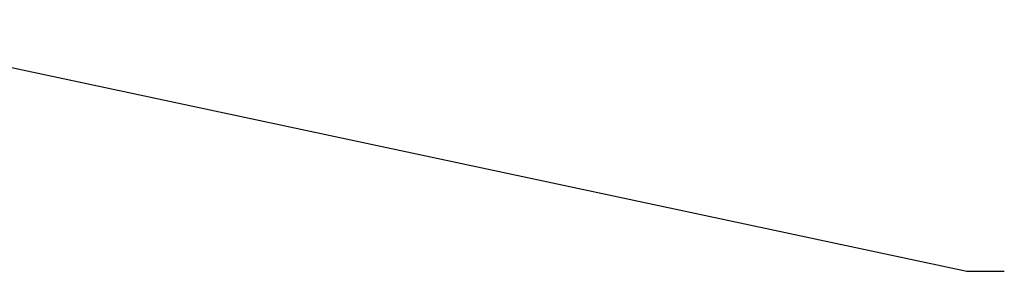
# Model space of a CAD drawing. Extents: x 0 to 1189, y 0 to 841.
# Tile 25 of 76: x 303 to 337, y 72 to 81. Entities that reach past the tile are written whole.
import ezdxf

# ---------------------------------------------------------------- set-up
doc = ezdxf.new("R2010")
doc.units = 0
doc.header["$LTSCALE"] = 65.395
doc.layers.get('0').update_dxf_attribs({"linetype": 'CONTINUOUS'})
doc.layers.add('mg_3_BL8', color=7, linetype='CONTINUOUS')
doc.styles.get("Standard").update_dxf_attribs({"font": 'txt', "width": 0.8})
doc.dimstyles.get("Standard").update_dxf_attribs({"dimtxt": 3, "dimasz": 3, "dimexe": 2, "dimexo": 0, "dimtad": 1, "dimtxsty": 'STANDARD', "dimblk": '_ARROW_FILLED', "dimblk1": '_ARROW_FILLED', "dimblk2": '_ARROW_FILLED', "dimcen": 0.09, "dimazin": 3, "dimtol": 1, "dimtp": 0.01, "dimtm": 0.01, "dimtfac": 1, "dimtofl": 0, "dimtmove": 0, "dimatfit": 3, "dimtolj": 1})

# ---------------------------------------------------------------- blocks, each defined once
blk = doc.blocks.new('_ARROW_FILLED')
at = {"color": 0, "linetype": 'BYBLOCK'}
blk.add_solid([(0, 0), (-1, 0.167), (-1, -0.167)], dxfattribs=at)
blk = doc.blocks.new('MG_3_BL8', base_point=(356.453, 141.465))
at = {"layer": 'mg_3_BL8', "color": 7, "linetype": 'CONTINUOUS'}
blk.add_leader([(294.475, 81.049), (335.369, 72.333), (336.669, 72.333)], dimstyle='STANDARD', override={"dimtad": 0}, dxfattribs=at)

msp = doc.modelspace()

# ---------------------------------------------------------------- block references
at = {"layer": 'mg_3_BL8'}
msp.add_blockref('MG_3_BL8', (356.453, 141.465), dxfattribs=at)

doc.saveas('drawing.dxf')
